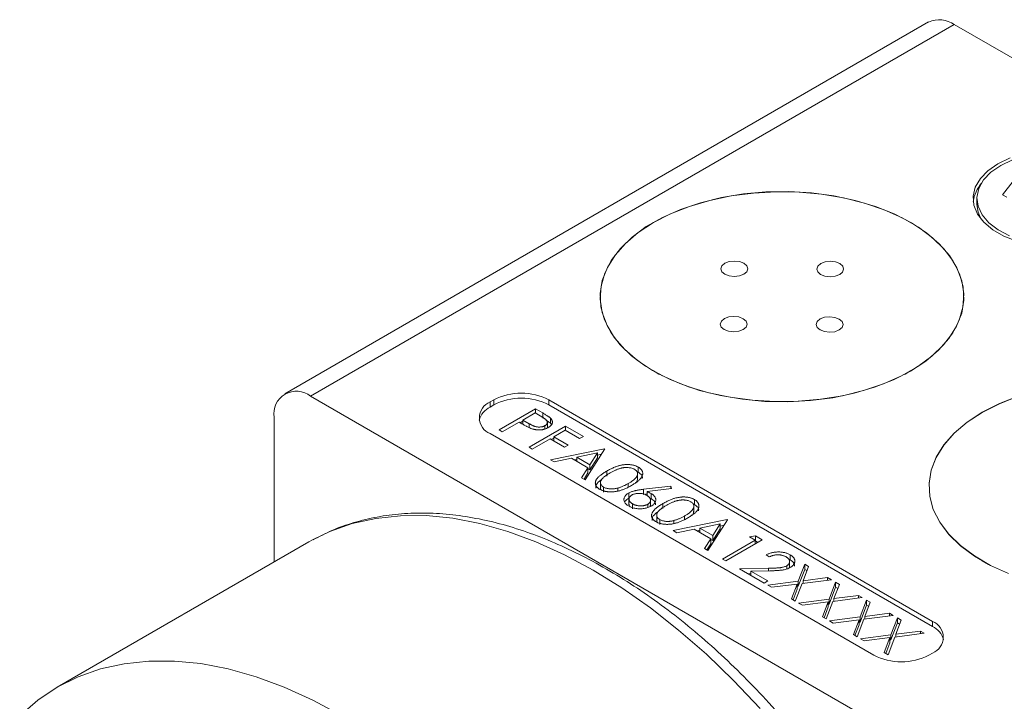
# Model space of a CAD drawing. Header units: inches. Extents: x 0.51 to 8.32, y 1.19 to 8.76.
# Tile 10 of 14: x 4.18 to 5.77, y 6.1 to 7.2. Entities that reach past the tile are written whole.
import ezdxf

# ---------------------------------------------------------------- set-up
doc = ezdxf.new("R2010")
doc.units = ezdxf.units.IN
doc.header["$MEASUREMENT"] = 0

msp = doc.modelspace()

# ---------------------------------------------------------------- linework, layer by layer
at = {"color": 7, "linetype": 'Continuous', "lineweight": 15}
for p, q in [((5.6458, 7.1929), (4.6078, 6.5936)), ((5.6874, 7.1888), (4.6494, 6.5895)), ((5.6874, 7.1888), (6.7472, 6.577)), ((5.765, 6.9145), (5.8135, 6.9767)), ((5.724, 6.9084), (5.724, 6.8989)), ((5.7723, 6.9103), (5.765, 6.9145)), ((5.2021, 6.6305), (5.2122, 6.6246)), ((5.2075, 6.6273), (5.2097, 6.626)), ((5.6069, 6.6246), (5.617, 6.6305)), ((5.6094, 6.626), (5.6116, 6.6273)), ((4.6494, 6.5895), (5.7091, 5.9778)), ((4.945, 6.5838), (4.9391, 6.5804)), ((4.9391, 6.5722), (4.9391, 6.5804)), ((4.945, 6.5757), (4.9391, 6.5722)), ((4.945, 6.5757), (4.945, 6.5838)), ((5.6521, 6.2266), (5.0334, 6.5838)), ((5.0334, 6.5757), (5.0334, 6.5838)), ((5.6521, 6.2185), (5.0334, 6.5757)), ((4.9532, 6.5352), (5.0121, 6.5692)), ((5.0114, 6.5627), (4.9917, 6.5513)), ((5.0222, 6.5565), (5.0114, 6.5627)), ((5.0121, 6.5692), (5.0237, 6.5626)), ((5.0121, 6.5622), (5.0121, 6.5692)), ((5.0237, 6.5544), (5.0237, 6.5626)), ((4.5905, 6.5555), (4.5905, 6.3223)), ((4.9857, 6.5479), (4.9585, 6.5322)), ((4.9899, 6.5454), (4.9857, 6.5479)), ((4.9875, 6.5468), (4.9917, 6.5493)), ((4.9917, 6.5513), (5.0019, 6.5453)), ((4.9917, 6.5444), (4.9917, 6.5513)), ((5.0019, 6.5392), (5.0019, 6.5453)), ((5.0273, 6.5369), (5.0273, 6.5422)), ((5.0312, 6.5385), (5.0312, 6.5487)), ((5.0362, 6.5461), (5.0362, 6.5543)), ((5.0362, 6.5461), (5.0378, 6.5438)), ((4.9391, 6.5294), (5.5578, 6.1722)), ((4.9585, 6.5322), (4.9532, 6.5352)), ((5.0016, 6.5073), (5.0605, 6.5413)), ((5.0597, 6.5348), (5.0416, 6.5243)), ((5.0832, 6.5213), (5.0597, 6.5348)), ((5.0605, 6.5413), (5.0892, 6.5247)), ((5.0605, 6.5343), (5.0605, 6.5413)), ((5.0356, 6.5208), (5.0069, 6.5042)), ((5.059, 6.5073), (5.0356, 6.5208)), ((5.0373, 6.5198), (5.0416, 6.5222)), ((5.0416, 6.5243), (5.065, 6.5108)), ((5.0416, 6.5173), (5.0416, 6.5243)), ((5.065, 6.5108), (5.059, 6.5073)), ((5.0892, 6.5247), (5.0832, 6.5213)), ((5.0069, 6.5042), (5.0016, 6.5073)), ((5.0363, 6.4872), (5.1232, 6.5051)), ((5.112, 6.4983), (5.0788, 6.4915)), ((5.1239, 6.5047), (5.0922, 6.455)), ((5.0999, 6.4793), (5.112, 6.4983)), ((5.112, 6.4901), (5.112, 6.4983)), ((5.112, 6.4947), (5.1184, 6.496)), ((5.1232, 6.5051), (5.1239, 6.5047)), ((5.1232, 6.5035), (5.1232, 6.5051)), ((5.0421, 6.4839), (5.0363, 6.4872)), ((5.0699, 6.4896), (5.0421, 6.4839)), ((5.0966, 6.4742), (5.0699, 6.4896)), ((5.0746, 6.4869), (5.0788, 6.4878)), ((5.0788, 6.4845), (5.0788, 6.4915)), ((5.0788, 6.4915), (5.0999, 6.4793)), ((5.0999, 6.4711), (5.112, 6.4901)), ((5.0999, 6.4711), (5.0999, 6.4793)), ((5.0865, 6.4583), (5.0966, 6.4742)), ((5.0903, 6.4561), (5.0966, 6.466)), ((5.0966, 6.466), (5.0966, 6.4742)), ((5.0966, 6.473), (5.0999, 6.4711)), ((5.1269, 6.4607), (5.1269, 6.4689)), ((5.1755, 6.4682), (5.1776, 6.4673)), ((5.1768, 6.4554), (5.1768, 6.4656)), ((5.1776, 6.4673), (5.1776, 6.4754)), ((5.0922, 6.455), (5.0865, 6.4583)), ((5.1168, 6.4515), (5.1168, 6.4413)), ((5.1617, 6.4431), (5.1617, 6.4489)), ((5.1219, 6.4349), (5.1219, 6.4431)), ((5.1447, 6.4368), (5.1447, 6.4416)), ((5.1623, 6.4253), (5.1623, 6.4335)), ((5.186, 6.4396), (5.2305, 6.4449)), ((5.186, 6.4314), (5.186, 6.4396)), ((5.186, 6.4314), (5.192, 6.4321)), ((5.2313, 6.4407), (5.192, 6.436)), ((5.192, 6.4301), (5.192, 6.436)), ((5.1986, 6.4246), (5.1986, 6.4328)), ((5.2305, 6.4449), (5.2313, 6.4407)), ((5.2305, 6.4406), (5.2305, 6.4449)), ((5.1628, 6.425), (5.1628, 6.4148)), ((5.1685, 6.408), (5.1685, 6.4161)), ((5.1931, 6.4105), (5.1931, 6.4155)), ((5.1975, 6.4126), (5.1975, 6.4228)), ((5.2176, 6.4084), (5.2176, 6.4166)), ((5.2662, 6.4158), (5.2683, 6.4149)), ((5.2683, 6.4149), (5.2683, 6.4231)), ((5.197, 6.412), (5.1971, 6.4136)), ((5.2075, 6.3992), (5.2075, 6.389)), ((5.2675, 6.4031), (5.2675, 6.4133)), ((5.2126, 6.3826), (5.2126, 6.3907)), ((5.2342, 6.373), (5.3211, 6.3909)), ((5.2353, 6.3845), (5.2353, 6.3893)), ((5.2524, 6.3908), (5.2524, 6.3965)), ((5.31, 6.384), (5.2768, 6.3772)), ((5.3219, 6.3904), (5.2901, 6.3407)), ((5.2978, 6.365), (5.31, 6.384)), ((5.31, 6.3759), (5.31, 6.384)), ((5.3211, 6.3909), (5.3219, 6.3904)), ((5.3211, 6.3892), (5.3211, 6.3909)), ((5.24, 6.3696), (5.2342, 6.373)), ((5.2679, 6.3754), (5.24, 6.3696)), ((5.2946, 6.36), (5.2679, 6.3754)), ((5.2725, 6.3727), (5.2768, 6.3736)), ((5.2768, 6.3772), (5.2978, 6.365)), ((5.2768, 6.3702), (5.2768, 6.3772)), ((5.2978, 6.3569), (5.31, 6.3759)), ((5.31, 6.3804), (5.3163, 6.3817)), ((4.6467, 6.3547), (4.2409, 6.1204)), ((4.6526, 6.3581), (4.6467, 6.3547)), ((5.2844, 6.344), (5.2946, 6.36)), ((5.2882, 6.3418), (5.2946, 6.3518)), ((5.2946, 6.3518), (5.2946, 6.36)), ((5.2946, 6.3588), (5.2978, 6.3569)), ((5.2978, 6.3569), (5.2978, 6.365)), ((5.3136, 6.3272), (5.3665, 6.3577)), ((5.3778, 6.3581), (5.3189, 6.3241)), ((5.3574, 6.3629), (5.3669, 6.3644)), ((5.3665, 6.3577), (5.3574, 6.3629)), ((5.3665, 6.3516), (5.3665, 6.3577)), ((5.3665, 6.3562), (5.3669, 6.3563)), ((5.3669, 6.3644), (5.3778, 6.3581)), ((5.3669, 6.3563), (5.3669, 6.3644)), ((5.3669, 6.3563), (5.3707, 6.3541)), ((5.2901, 6.3407), (5.2844, 6.344)), ((5.3189, 6.3241), (5.3136, 6.3272)), ((5.3891, 6.3307), (5.3838, 6.3337)), ((5.4206, 6.3267), (5.4227, 6.3258)), ((5.4219, 6.3139), (5.4219, 6.3241)), ((5.4227, 6.3258), (5.4227, 6.334)), ((5.7324, 6.3243), (5.7426, 6.3185)), ((5.7401, 6.3198), (5.7379, 6.3212)), ((5.3408, 6.3115), (5.388, 6.3124)), ((5.3808, 6.2884), (5.3408, 6.3115)), ((5.3545, 6.3036), (5.3594, 6.3037)), ((5.3899, 6.3083), (5.3594, 6.3077)), ((5.3594, 6.3077), (5.3868, 6.2919)), ((5.3594, 6.3007), (5.3594, 6.3077)), ((5.388, 6.3082), (5.388, 6.3124)), ((5.4172, 6.3113), (5.4172, 6.3164)), ((5.4213, 6.3129), (5.4216, 6.3149)), ((5.4358, 6.2913), (5.4462, 6.3187)), ((5.4358, 6.2832), (5.4462, 6.3105)), ((5.4523, 6.3152), (5.4436, 6.2923)), ((5.4462, 6.3187), (5.4523, 6.3152)), ((5.4462, 6.3105), (5.4462, 6.3187)), ((5.4462, 6.3105), (5.4497, 6.3085)), ((5.3868, 6.2919), (5.3808, 6.2884)), ((5.3865, 6.2851), (5.4358, 6.2913)), ((5.4419, 6.2878), (5.431, 6.2594)), ((5.4358, 6.2832), (5.4358, 6.2913)), ((5.4892, 6.2938), (5.4419, 6.2878)), ((5.4436, 6.2923), (5.4831, 6.2973)), ((5.4436, 6.288), (5.4436, 6.2923)), ((5.4831, 6.2973), (5.4892, 6.2938)), ((5.4831, 6.293), (5.4831, 6.2973)), ((5.4856, 6.2626), (5.496, 6.2899)), ((5.496, 6.2899), (5.5021, 6.2864)), ((5.496, 6.2817), (5.496, 6.2899)), ((5.3926, 6.2816), (5.3865, 6.2851)), ((5.434, 6.2868), (5.3926, 6.2816)), ((5.4249, 6.2629), (5.434, 6.2868)), ((5.4275, 6.2614), (5.434, 6.2787)), ((5.434, 6.2787), (5.434, 6.2868)), ((5.434, 6.283), (5.4358, 6.2832)), ((5.4856, 6.2544), (5.496, 6.2817)), ((5.5021, 6.2864), (5.4934, 6.2636)), ((5.496, 6.2817), (5.4996, 6.2797)), ((5.431, 6.2594), (5.4249, 6.2629)), ((5.4363, 6.2563), (5.4856, 6.2626)), ((5.4424, 6.2528), (5.4363, 6.2563)), ((5.4839, 6.258), (5.4424, 6.2528)), ((5.4748, 6.2341), (5.4839, 6.258)), ((5.4917, 6.259), (5.4809, 6.2306)), ((5.4839, 6.2499), (5.4839, 6.258)), ((5.4856, 6.2544), (5.4856, 6.2626)), ((5.5391, 6.265), (5.4917, 6.259)), ((5.4934, 6.2636), (5.533, 6.2686)), ((5.4934, 6.2592), (5.4934, 6.2636)), ((5.533, 6.2686), (5.5391, 6.265)), ((5.533, 6.2643), (5.533, 6.2686)), ((5.5355, 6.2338), (5.5459, 6.2611)), ((5.552, 6.2576), (5.5433, 6.2348)), ((5.5459, 6.2611), (5.552, 6.2576)), ((5.5459, 6.2529), (5.5459, 6.2611)), ((5.4773, 6.2326), (5.4839, 6.2499)), ((5.4839, 6.2542), (5.4856, 6.2544)), ((5.5355, 6.2256), (5.5459, 6.2529)), ((5.5459, 6.2529), (5.5494, 6.2509)), ((5.4809, 6.2306), (5.4748, 6.2341)), ((5.4862, 6.2275), (5.5355, 6.2338)), ((5.4923, 6.224), (5.4862, 6.2275)), ((5.5338, 6.2293), (5.4923, 6.224)), ((5.5247, 6.2053), (5.5338, 6.2293)), ((5.5416, 6.2302), (5.5308, 6.2018)), ((5.5338, 6.2211), (5.5338, 6.2293)), ((5.5338, 6.2254), (5.5355, 6.2256)), ((5.5355, 6.2256), (5.5355, 6.2338)), ((5.5889, 6.2363), (5.5416, 6.2302)), ((5.5433, 6.2348), (5.5828, 6.2398)), ((5.5433, 6.2305), (5.5433, 6.2348)), ((5.5828, 6.2398), (5.5889, 6.2363)), ((5.5828, 6.2355), (5.5828, 6.2398)), ((5.5853, 6.205), (5.5957, 6.2323)), ((5.6018, 6.2288), (5.5932, 6.206)), ((5.5957, 6.2323), (5.6018, 6.2288)), ((5.5957, 6.2242), (5.5957, 6.2323)), ((5.6521, 6.2185), (5.6521, 6.2266)), ((5.5272, 6.2039), (5.5338, 6.2211)), ((5.5853, 6.1968), (5.5957, 6.2242)), ((5.5932, 6.206), (5.6327, 6.211)), ((5.5957, 6.2242), (5.5993, 6.2221)), ((5.6327, 6.211), (5.6388, 6.2075)), ((5.6327, 6.2067), (5.6327, 6.211)), ((5.5308, 6.2018), (5.5247, 6.2053)), ((5.5361, 6.1987), (5.5853, 6.205)), ((5.5422, 6.1952), (5.5361, 6.1987)), ((5.5836, 6.2005), (5.5422, 6.1952)), ((5.5745, 6.1765), (5.5836, 6.2005)), ((5.5914, 6.2015), (5.5806, 6.173)), ((5.5836, 6.1923), (5.5836, 6.2005)), ((5.5836, 6.1966), (5.5853, 6.1968)), ((5.5853, 6.1968), (5.5853, 6.205)), ((5.6388, 6.2075), (5.5914, 6.2015)), ((5.5932, 6.2017), (5.5932, 6.206)), ((5.5771, 6.1751), (5.5836, 6.1923)), ((5.5806, 6.173), (5.5745, 6.1765)), ((5.6462, 6.1722), (5.6521, 6.1756))]:
    msp.add_line(p, q, dxfattribs=at)
at = {"color": 7, "linetype": 'Continuous', "lineweight": 15, "flags": 128}
for points in [[(5.7773, 6.9737), (5.7578, 6.9644)], [(5.7814, 6.9709), (5.7622, 6.9618)], [(5.7578, 6.9644), (5.7417, 6.9531), (5.7294, 6.9404), (5.7213, 6.9266), (5.7179, 6.9121), (5.719, 6.8975), (5.7248, 6.8833), (5.735, 6.87), (5.7493, 6.8579), (5.7672, 6.8476), (5.788, 6.8394)], [(5.7622, 6.9618), (5.7464, 6.9507), (5.7345, 6.9382), (5.7269, 6.9245), (5.724, 6.9102), (5.7258, 6.8959), (5.7322, 6.8821), (5.7431, 6.8692), (5.758, 6.8577), (5.7763, 6.848)], [(5.2009, 6.6312), (5.2284, 6.617), (5.2587, 6.605), (5.2914, 6.5952), (5.326, 6.5879), (5.3619, 6.5831), (5.3986, 6.581), (5.4354, 6.5815), (5.4718, 6.5847), (5.5073, 6.5905), (5.5412, 6.5989), (5.573, 6.6096), (5.6022, 6.6225), (5.6284, 6.6375), (5.6512, 6.6542), (5.6701, 6.6724), (5.6849, 6.6919), (5.6954, 6.7123), (5.7014, 6.7333), (5.7028, 6.7545), (5.6995, 6.7757), (5.6917, 6.7965), (5.6795, 6.8165), (5.6629, 6.8355), (5.6424, 6.8532), (5.6182, 6.8692), (5.5907, 6.8834), (5.5604, 6.8954), (5.5277, 6.9052), (5.4931, 6.9125), (5.4572, 6.9173), (5.4205, 6.9194), (5.3837, 6.9189), (5.3473, 6.9157), (5.3119, 6.9099), (5.278, 6.9015), (5.2461, 6.8908), (5.2169, 6.8779), (5.1907, 6.863), (5.1679, 6.8462), (5.149, 6.828), (5.1342, 6.8085), (5.1237, 6.7881), (5.1177, 6.7672), (5.1163, 6.7459), (5.1196, 6.7247), (5.1274, 6.7039), (5.1397, 6.6839), (5.1562, 6.6649), (5.1767, 6.6472), (5.2009, 6.6312)], [(5.2021, 6.8697), (5.1778, 6.8537), (5.1571, 6.8361), (5.1403, 6.8172), (5.1279, 6.7972), (5.1198, 6.7764), (5.1164, 6.7553), (5.1175, 6.734), (5.1233, 6.713), (5.1336, 6.6926), (5.1482, 6.6731), (5.1669, 6.6548), (5.1895, 6.638), (5.2156, 6.6229), (5.2447, 6.6099), (5.2764, 6.5991), (5.3102, 6.5906), (5.3456, 6.5847), (5.382, 6.5814), (5.4188, 6.5807), (5.4554, 6.5827), (5.4914, 6.5873), (5.5261, 6.5945), (5.5589, 6.6042), (5.5893, 6.6161), (5.617, 6.6302), (5.6413, 6.6461), (5.662, 6.6637), (5.6788, 6.6827), (5.6912, 6.7027), (5.6993, 6.7234), (5.7027, 6.7446), (5.7016, 6.7659), (5.6958, 6.7869), (5.6855, 6.8073), (5.6709, 6.8268), (5.6522, 6.8451), (5.6296, 6.8619), (5.6035, 6.877), (5.5744, 6.89), (5.5427, 6.9008), (5.5089, 6.9093), (5.4735, 6.9152), (5.4372, 6.9185), (5.4003, 6.9192), (5.3637, 6.9172), (5.3277, 6.9126), (5.2931, 6.9053), (5.2602, 6.8957), (5.2298, 6.8837), (5.2021, 6.8697)], [(5.724, 6.8989), (5.7258, 6.8864), (5.731, 6.8744)], [(5.3173, 6.7863), (5.3243, 6.7836), (5.3326, 6.7826), (5.3409, 6.7835), (5.3479, 6.7862), (5.3527, 6.7903), (5.3544, 6.795), (5.3528, 6.7998), (5.3481, 6.8039), (5.3411, 6.8066), (5.3328, 6.8076), (5.3245, 6.8067), (5.3175, 6.804), (5.3127, 6.8), (5.311, 6.7952), (5.3126, 6.7904), (5.3173, 6.7863)], [(5.4719, 6.7858), (5.4789, 6.783), (5.4872, 6.7821), (5.4955, 6.783), (5.5026, 6.7857), (5.5073, 6.7897), (5.509, 6.7945), (5.5074, 6.7993), (5.5027, 6.8034), (5.4957, 6.8061), (5.4875, 6.8071), (5.4792, 6.8062), (5.4721, 6.8035), (5.4674, 6.7994), (5.4657, 6.7946), (5.4673, 6.7899), (5.4719, 6.7858)], [(5.3164, 6.6971), (5.3234, 6.6943), (5.3317, 6.6933), (5.34, 6.6943), (5.347, 6.697), (5.3518, 6.701), (5.3534, 6.7058), (5.3519, 6.7106), (5.3472, 6.7146), (5.3402, 6.7174), (5.3319, 6.7184), (5.3236, 6.7174), (5.3166, 6.7147), (5.3118, 6.7107), (5.3101, 6.7059), (5.3117, 6.7011), (5.3164, 6.6971)], [(5.471, 6.6965), (5.478, 6.6938), (5.4863, 6.6928), (5.4946, 6.6937), (5.5016, 6.6964), (5.5064, 6.7005), (5.5081, 6.7052), (5.5065, 6.71), (5.5018, 6.7141), (5.4948, 6.7168), (5.4865, 6.7178), (5.4782, 6.7169), (5.4712, 6.7142), (5.4664, 6.7102), (5.4647, 6.7054), (5.4663, 6.7006), (5.471, 6.6965)], [(5.775, 6.3037), (5.7459, 6.3168), (5.7199, 6.3318), (5.6973, 6.3486), (5.6785, 6.3669), (5.6639, 6.3864), (5.6536, 6.4068), (5.6479, 6.4278), (5.6467, 6.4491), (5.6502, 6.4703), (5.6582, 6.491), (5.6707, 6.511), (5.6874, 6.53), (5.7081, 6.5476), (5.7325, 6.5635), (5.7601, 6.5776), (5.7906, 6.5895)], [(5.7906, 6.5898), (5.7601, 6.5779), (5.7325, 6.5638)], [(5.7325, 6.5638), (5.7081, 6.5478), (5.6874, 6.5303), (5.6707, 6.5113), (5.6582, 6.4913), (5.6502, 6.4705), (5.6467, 6.4494), (5.6479, 6.4281), (5.6536, 6.4071), (5.6639, 6.3867), (5.6785, 6.3672), (5.6973, 6.3489), (5.7199, 6.3321), (5.7459, 6.317), (5.775, 6.304)], [(4.1803, 6.0747), (4.2093, 6.0995), (4.2408, 6.1204), (4.2747, 6.1373), (4.3107, 6.15), (4.3487, 6.1585), (4.3885, 6.1628), (4.4299, 6.1628), (4.4726, 6.1586), (4.5165, 6.1501), (4.5614, 6.1375), (4.6069, 6.1207), (4.6529, 6.0998), (4.6991, 6.075)]]:
    msp.add_lwpolyline(points, dxfattribs=at)
at = {"color": 8, "linetype": 'Continuous', "lineweight": 15, "flags": 128}
msp.add_lwpolyline([(5.3743, 6.0863), (5.3315, 6.1314), (5.2876, 6.1736), (5.2428, 6.2127), (5.1973, 6.2485), (5.1513, 6.2808), (5.105, 6.3094), (5.0588, 6.3341), (5.0128, 6.355), (4.9672, 6.3718), (4.9224, 6.3845), (4.8785, 6.3929), (4.8358, 6.3972), (4.7944, 6.3971), (4.7546, 6.3928), (4.7166, 6.3843), (4.6806, 6.3716), (4.6526, 6.3581)], dxfattribs=at)
at = {"color": 7, "linetype": 'Continuous', "lineweight": 15}
for centre, radius, start, end in [((5.663, 7.1547), 0.0419, 54.3824, 114.307), ((5.7744, 6.896), 0.0569, 139.5571, 172.268), ((4.6264, 6.5613), 0.0364, 50.7966, 189.2141), ((4.9892, 6.4985), 0.0961, 62.6097, 117.3903), ((4.9488, 6.5549), 0.0273, 110.7835, 249.2165), ((4.9892, 6.4904), 0.0961, 62.6097, 117.3903), ((4.9533, 6.5422), 0.0332, 115.2301, 165.0136), ((5.6424, 6.2011), 0.0273, 290.7835, 69.2165), ((5.638, 6.1885), 0.0332, 14.9865, 64.7697), ((5.602, 6.2575), 0.0961, 242.6097, 297.3903)]:
    msp.add_arc(centre, radius, start, end, dxfattribs=at)
for points, knots in [([(5.0237, 6.5626), (5.0245, 6.5621), (5.026, 6.5612), (5.0281, 6.5599), (5.0301, 6.5587), (5.0317, 6.5577), (5.0332, 6.5567), (5.0344, 6.5558), (5.0354, 6.555), (5.036, 6.5545), (5.0362, 6.5543)], [0, 0, 0, 0, 0.176956, 0.339055, 0.486318, 0.618781, 0.735619, 0.838742, 0.926457, 1, 1, 1, 1]), ([(5.0059, 6.5373), (5.0054, 6.5375), (5.0045, 6.5379), (5.0029, 6.5385), (5.0012, 6.5393), (4.9993, 6.5403), (4.9972, 6.5414), (4.995, 6.5426), (4.9925, 6.5439), (4.9908, 6.5449), (4.9899, 6.5454)], [0, 0, 0, 0, 0.0751731, 0.1647463, 0.2680169, 0.3859119, 0.5177895, 0.663691, 0.8244132, 1, 1, 1, 1]), ([(5.0019, 6.5453), (5.0024, 6.545), (5.0034, 6.5445), (5.0049, 6.5437), (5.0063, 6.543), (5.0076, 6.5424), (5.0088, 6.5418), (5.01, 6.5413), (5.0111, 6.541), (5.0124, 6.5406), (5.0141, 6.5402), (5.0161, 6.5399), (5.0182, 6.5399), (5.0202, 6.54), (5.0222, 6.5403), (5.0241, 6.5408), (5.0258, 6.5414), (5.0268, 6.5419), (5.0273, 6.5422)], [0, 0, 0, 0, 0.072538, 0.140034, 0.202496, 0.260575, 0.313228, 0.361583, 0.404878, 0.444127, 0.5164, 0.586507, 0.655085, 0.724384, 0.793974, 0.861638, 0.930111, 1, 1, 1, 1]), ([(5.0273, 6.5422), (5.0277, 6.5425), (5.0286, 6.5431), (5.0297, 6.544), (5.0305, 6.5451), (5.031, 6.5462), (5.0312, 6.5474), (5.0312, 6.5485), (5.0308, 6.5497), (5.0302, 6.5506), (5.0295, 6.5513), (5.0289, 6.5519), (5.0281, 6.5526), (5.0272, 6.5533), (5.0261, 6.554), (5.0249, 6.5548), (5.0236, 6.5556), (5.0227, 6.5562), (5.0222, 6.5565)], [0, 0, 0, 0, 0.070044, 0.139238, 0.208197, 0.279173, 0.349987, 0.418354, 0.48761, 0.557411, 0.59533, 0.637964, 0.685913, 0.738185, 0.796103, 0.858517, 0.926658, 1, 1, 1, 1]), ([(5.0286, 6.5514), (5.0295, 6.5509), (5.0322, 6.5493), (5.0346, 6.5474), (5.0362, 6.5461)], [0, 0, 0, 0, 0.295592, 1, 1, 1, 1]), ([(5.0362, 6.5543), (5.0365, 6.554), (5.0371, 6.5534), (5.0378, 6.5525), (5.0384, 6.5515), (5.0389, 6.5506), (5.0392, 6.5496), (5.0393, 6.5486), (5.0394, 6.5476), (5.0392, 6.5466), (5.039, 6.5456), (5.0385, 6.5446), (5.038, 6.5437), (5.0372, 6.5427), (5.0363, 6.5418), (5.0352, 6.5409), (5.034, 6.54), (5.0331, 6.5395), (5.0326, 6.5392)], [0, 0, 0, 0, 0.062481, 0.12349, 0.183411, 0.243153, 0.302127, 0.36171, 0.421842, 0.482932, 0.544552, 0.605681, 0.66768, 0.729984, 0.794551, 0.860346, 0.928907, 1, 1, 1, 1]), ([(5.0326, 6.5392), (5.0321, 6.5389), (5.0311, 6.5384), (5.0296, 6.5376), (5.028, 6.537), (5.0264, 6.5365), (5.0248, 6.5361), (5.0231, 6.5357), (5.0214, 6.5355), (5.0197, 6.5353), (5.018, 6.5353), (5.0162, 6.5353), (5.0145, 6.5354), (5.0127, 6.5356), (5.011, 6.5359), (5.0093, 6.5363), (5.0076, 6.5368), (5.0065, 6.5371), (5.0059, 6.5373)], [0, 0, 0, 0, 0.070119, 0.137192, 0.202016, 0.264631, 0.326117, 0.38601, 0.445812, 0.505298, 0.564633, 0.624283, 0.683902, 0.743953, 0.805388, 0.868388, 0.933084, 1, 1, 1, 1]), ([(5.1269, 6.4689), (5.1279, 6.4694), (5.1297, 6.4705), (5.1325, 6.472), (5.1352, 6.4733), (5.1379, 6.4745), (5.1404, 6.4756), (5.1428, 6.4765), (5.1452, 6.4773), (5.1474, 6.4779), (5.1496, 6.4784), (5.1518, 6.4788), (5.154, 6.4792), (5.1561, 6.4794), (5.1582, 6.4795), (5.1602, 6.4796), (5.1622, 6.4795), (5.1642, 6.4794), (5.1661, 6.4792), (5.168, 6.4789), (5.1698, 6.4785), (5.1715, 6.478), (5.1731, 6.4775), (5.1747, 6.4769), (5.1762, 6.4762), (5.1772, 6.4757), (5.1776, 6.4754)], [0, 0, 0, 0, 0.068595, 0.133246, 0.194313, 0.251279, 0.304513, 0.354235, 0.400481, 0.443411, 0.484015, 0.523252, 0.561042, 0.5979, 0.633518, 0.668314, 0.702496, 0.736685, 0.770293, 0.803437, 0.835913, 0.86846, 0.900847, 0.933467, 0.966258, 1, 1, 1, 1]), ([(5.1157, 6.4397), (5.1152, 6.4399), (5.1143, 6.4405), (5.1131, 6.4414), (5.1121, 6.4423), (5.1112, 6.4432), (5.1103, 6.4442), (5.1097, 6.4452), (5.1092, 6.4463), (5.1088, 6.4474), (5.1086, 6.4485), (5.1085, 6.4497), (5.1086, 6.4509), (5.1088, 6.4521), (5.1092, 6.4533), (5.1098, 6.4545), (5.1105, 6.4558), (5.1114, 6.4571), (5.1126, 6.4584), (5.1139, 6.4598), (5.1155, 6.4612), (5.1173, 6.4626), (5.1194, 6.4641), (5.1217, 6.4657), (5.1242, 6.4673), (5.126, 6.4684), (5.1269, 6.4689)], [0, 0, 0, 0, 0.033787, 0.066622, 0.099285, 0.131361, 0.163585, 0.196104, 0.228902, 0.262158, 0.295991, 0.330218, 0.36506, 0.400951, 0.43762, 0.475708, 0.515381, 0.556414, 0.599765, 0.646424, 0.696431, 0.749782, 0.806573, 0.867436, 0.931887, 1, 1, 1, 1]), ([(5.1323, 6.4659), (5.1315, 6.4654), (5.13, 6.4645), (5.1278, 6.4632), (5.1259, 6.4619), (5.1242, 6.4607), (5.1227, 6.4595), (5.1213, 6.4584), (5.1202, 6.4573), (5.1193, 6.4563), (5.1186, 6.4553), (5.118, 6.4544), (5.1175, 6.4534), (5.1171, 6.4525), (5.1169, 6.4516), (5.1168, 6.4506), (5.1169, 6.4497), (5.1171, 6.4486), (5.1176, 6.4472), (5.1187, 6.4456), (5.1201, 6.4442), (5.1213, 6.4434), (5.1219, 6.4431)], [0, 0, 0, 0, 0.072951, 0.141584, 0.205926, 0.265301, 0.320597, 0.371817, 0.41879, 0.461699, 0.502134, 0.540804, 0.578181, 0.614297, 0.649678, 0.684299, 0.718359, 0.752081, 0.817652, 0.879722, 0.939966, 1, 1, 1, 1]), ([(5.1718, 6.4718), (5.1711, 6.4722), (5.1697, 6.4729), (5.1673, 6.4737), (5.1646, 6.4743), (5.1622, 6.4746), (5.1602, 6.4748), (5.1587, 6.4748), (5.1571, 6.4747), (5.1555, 6.4746), (5.1539, 6.4744), (5.1522, 6.4741), (5.1505, 6.4738), (5.1488, 6.4734), (5.1471, 6.4728), (5.1452, 6.4722), (5.1433, 6.4714), (5.1413, 6.4705), (5.1391, 6.4696), (5.1369, 6.4684), (5.1346, 6.4672), (5.1331, 6.4663), (5.1323, 6.4659)], [0, 0, 0, 0, 0.060387, 0.120883, 0.182755, 0.247811, 0.281299, 0.315088, 0.349702, 0.384857, 0.420966, 0.458511, 0.497175, 0.537602, 0.580503, 0.627468, 0.678388, 0.733983, 0.793747, 0.857714, 0.926698, 1, 1, 1, 1]), ([(5.1617, 6.4489), (5.1624, 6.4493), (5.1638, 6.4501), (5.1657, 6.4513), (5.1675, 6.4525), (5.1691, 6.4537), (5.1706, 6.4549), (5.1719, 6.456), (5.173, 6.4571), (5.174, 6.4582), (5.1748, 6.4593), (5.1755, 6.4603), (5.176, 6.4614), (5.1764, 6.4623), (5.1767, 6.4633), (5.1768, 6.4643), (5.1768, 6.4652), (5.1766, 6.4664), (5.176, 6.4677), (5.175, 6.4693), (5.1736, 6.4707), (5.1724, 6.4714), (5.1718, 6.4718)], [0, 0, 0, 0, 0.065681, 0.128486, 0.188175, 0.245106, 0.299448, 0.350823, 0.399942, 0.446672, 0.491255, 0.533376, 0.573853, 0.612526, 0.649597, 0.685532, 0.720106, 0.753838, 0.818925, 0.880493, 0.940311, 1, 1, 1, 1]), ([(5.1776, 6.4754), (5.1781, 6.4752), (5.179, 6.4746), (5.1802, 6.4737), (5.1813, 6.4728), (5.1823, 6.4718), (5.1831, 6.4708), (5.1838, 6.4698), (5.1843, 6.4687), (5.1847, 6.4676), (5.1849, 6.4664), (5.185, 6.4652), (5.1849, 6.464), (5.1847, 6.4628), (5.1843, 6.4615), (5.1837, 6.4602), (5.183, 6.4589), (5.1821, 6.4576), (5.181, 6.4562), (5.1797, 6.4548), (5.1781, 6.4534), (5.1763, 6.4519), (5.1743, 6.4504), (5.1721, 6.4489), (5.1696, 6.4474), (5.1679, 6.4463), (5.167, 6.4458)], [0, 0, 0, 0, 0.033788, 0.067194, 0.099862, 0.132567, 0.165151, 0.197913, 0.231319, 0.265083, 0.299255, 0.334399, 0.369943, 0.406284, 0.444064, 0.482998, 0.523354, 0.565537, 0.609613, 0.656391, 0.705885, 0.758325, 0.813832, 0.872795, 0.934722, 1, 1, 1, 1]), ([(5.1776, 6.4673), (5.1792, 6.4662), (5.1823, 6.464), (5.185, 6.4604), (5.1844, 6.458), (5.1841, 6.4571)], [0, 0, 0, 0, 0.375879, 0.751748, 1, 1, 1, 1]), ([(5.1094, 6.4414), (5.1094, 6.4434), (5.1096, 6.4481), (5.1145, 6.4526), (5.1181, 6.455), (5.1186, 6.4553)], [0, 0, 0, 0, 0.374877, 0.926591, 1, 1, 1, 1]), ([(5.1447, 6.4416), (5.1454, 6.4418), (5.1468, 6.4422), (5.1489, 6.4429), (5.151, 6.4437), (5.1532, 6.4445), (5.1553, 6.4455), (5.1574, 6.4465), (5.1596, 6.4477), (5.161, 6.4485), (5.1617, 6.4489)], [0, 0, 0, 0, 0.110588, 0.224542, 0.342503, 0.464324, 0.590756, 0.722227, 0.858843, 1, 1, 1, 1]), ([(5.1731, 6.4498), (5.1738, 6.4503), (5.1764, 6.4522), (5.1763, 6.4547), (5.1763, 6.4565)], [0, 0, 0, 0, 0.264737, 1, 1, 1, 1]), ([(5.167, 6.4458), (5.1661, 6.4453), (5.1643, 6.4443), (5.1616, 6.4429), (5.159, 6.4416), (5.1564, 6.4404), (5.1539, 6.4394), (5.1514, 6.4385), (5.1491, 6.4377), (5.1467, 6.4371), (5.1444, 6.4366), (5.1421, 6.4362), (5.1399, 6.4358), (5.1378, 6.4356), (5.1356, 6.4354), (5.1335, 6.4354), (5.1314, 6.4355), (5.1294, 6.4356), (5.1274, 6.4358), (5.1255, 6.4361), (5.1237, 6.4365), (5.122, 6.437), (5.1203, 6.4375), (5.1187, 6.4382), (5.1171, 6.4389), (5.1162, 6.4394), (5.1157, 6.4397)], [0, 0, 0, 0, 0.065063, 0.126773, 0.185516, 0.240765, 0.29298, 0.34225, 0.388919, 0.432776, 0.474628, 0.514775, 0.553606, 0.591426, 0.628028, 0.663804, 0.698984, 0.733591, 0.767628, 0.801208, 0.834264, 0.866981, 0.89972, 0.932702, 0.966176, 1, 1, 1, 1]), ([(5.1174, 6.4423), (5.1172, 6.4418), (5.1167, 6.4405), (5.1176, 6.4393), (5.1181, 6.4386)], [0, 0, 0, 0, 0.413875, 1, 1, 1, 1]), ([(5.1219, 6.4431), (5.1226, 6.4427), (5.124, 6.442), (5.1264, 6.4412), (5.129, 6.4406), (5.1314, 6.4403), (5.1334, 6.4401), (5.1349, 6.4401), (5.1365, 6.4402), (5.1381, 6.4403), (5.1397, 6.4405), (5.1413, 6.4408), (5.143, 6.4412), (5.1441, 6.4414), (5.1447, 6.4416)], [0, 0, 0, 0, 0.112813, 0.225394, 0.339595, 0.459675, 0.521735, 0.583926, 0.648174, 0.713881, 0.781004, 0.851451, 0.924051, 1, 1, 1, 1]), ([(5.1622, 6.4128), (5.1614, 6.4133), (5.1599, 6.4142), (5.1581, 6.4158), (5.1566, 6.4175), (5.1555, 6.4193), (5.1548, 6.4212), (5.1546, 6.4231), (5.1548, 6.425), (5.1555, 6.4269), (5.1567, 6.4287), (5.1581, 6.4305), (5.16, 6.4321), (5.1615, 6.433), (5.1623, 6.4335)], [0, 0, 0, 0, 0.084335, 0.167052, 0.249566, 0.33274, 0.415915, 0.497828, 0.580373, 0.6646, 0.749467, 0.83251, 0.915639, 1, 1, 1, 1]), ([(5.1623, 6.4335), (5.1629, 6.4338), (5.1642, 6.4345), (5.1664, 6.4354), (5.1687, 6.4363), (5.1709, 6.4369), (5.1727, 6.4374), (5.1743, 6.4377), (5.1759, 6.4381), (5.1777, 6.4384), (5.1796, 6.4387), (5.1816, 6.439), (5.1838, 6.4393), (5.1852, 6.4395), (5.186, 6.4396)], [0, 0, 0, 0, 0.097818, 0.199726, 0.305276, 0.415811, 0.474472, 0.537274, 0.603657, 0.674299, 0.749834, 0.828598, 0.912378, 1, 1, 1, 1]), ([(5.1915, 6.4299), (5.191, 6.4302), (5.1901, 6.4307), (5.1887, 6.4313), (5.1872, 6.4319), (5.1857, 6.4323), (5.1841, 6.4327), (5.1825, 6.4329), (5.1808, 6.4331), (5.1791, 6.4331), (5.1774, 6.4331), (5.1758, 6.433), (5.1742, 6.4327), (5.1727, 6.4324), (5.1713, 6.432), (5.1699, 6.4316), (5.1686, 6.431), (5.1678, 6.4305), (5.1674, 6.4303)], [0, 0, 0, 0, 0.070599, 0.137901, 0.203196, 0.26679, 0.329106, 0.390654, 0.452653, 0.515748, 0.577926, 0.63893, 0.698351, 0.757296, 0.816394, 0.876267, 0.936817, 1, 1, 1, 1]), ([(5.192, 6.436), (5.1932, 6.4355), (5.1955, 6.4345), (5.1976, 6.4333), (5.1986, 6.4328)], [0, 0, 0, 0, 0.512659, 1, 1, 1, 1]), ([(5.1986, 6.4328), (5.1992, 6.4324), (5.2004, 6.4317), (5.2019, 6.4306), (5.2031, 6.4294), (5.2042, 6.4282), (5.205, 6.4269), (5.2056, 6.4255), (5.2059, 6.4241), (5.206, 6.4227), (5.2059, 6.4213), (5.2056, 6.4199), (5.205, 6.4186), (5.2042, 6.4173), (5.2032, 6.416), (5.2019, 6.4148), (5.2004, 6.4137), (5.1992, 6.413), (5.1987, 6.4126)], [0, 0, 0, 0, 0.065231, 0.128405, 0.190067, 0.250943, 0.311546, 0.372863, 0.435024, 0.499072, 0.563091, 0.62551, 0.68668, 0.747283, 0.808563, 0.870742, 0.934341, 1, 1, 1, 1]), ([(5.1564, 6.4197), (5.1567, 6.4202), (5.1576, 6.4224), (5.1603, 6.424), (5.1623, 6.4253)], [0, 0, 0, 0, 0.2424106, 1, 1, 1, 1]), ([(5.1674, 6.4303), (5.167, 6.4301), (5.1662, 6.4296), (5.1653, 6.4288), (5.1644, 6.428), (5.1638, 6.4272), (5.1633, 6.4263), (5.163, 6.4254), (5.1628, 6.4244), (5.1628, 6.4234), (5.163, 6.4224), (5.1633, 6.4214), (5.1638, 6.4204), (5.1644, 6.4195), (5.1652, 6.4186), (5.1662, 6.4177), (5.1673, 6.4169), (5.1681, 6.4164), (5.1685, 6.4161)], [0, 0, 0, 0, 0.061842, 0.121262, 0.180746, 0.239231, 0.298308, 0.358183, 0.420359, 0.484792, 0.549938, 0.613718, 0.676681, 0.739154, 0.8022, 0.86674, 0.93205, 1, 1, 1, 1]), ([(5.1632, 6.4158), (5.1631, 6.4152), (5.1628, 6.4139), (5.1637, 6.4127), (5.1642, 6.412)], [0, 0, 0, 0, 0.449892, 1, 1, 1, 1]), ([(5.1685, 6.4161), (5.169, 6.4159), (5.1699, 6.4154), (5.1713, 6.4148), (5.1728, 6.4142), (5.1743, 6.4138), (5.1759, 6.4134), (5.1775, 6.4131), (5.1793, 6.413), (5.181, 6.4129), (5.1828, 6.4129), (5.1845, 6.413), (5.1861, 6.4131), (5.1876, 6.4134), (5.1891, 6.4138), (5.1905, 6.4143), (5.1918, 6.4148), (5.1926, 6.4153), (5.1931, 6.4155)], [0, 0, 0, 0, 0.067962, 0.133283, 0.197835, 0.260892, 0.323377, 0.38635, 0.449638, 0.514795, 0.57924, 0.641814, 0.701359, 0.760727, 0.819222, 0.878716, 0.938147, 1, 1, 1, 1]), ([(5.1931, 6.4155), (5.1934, 6.4157), (5.1942, 6.4162), (5.1952, 6.417), (5.196, 6.4178), (5.1966, 6.4186), (5.1971, 6.4196), (5.1974, 6.4205), (5.1975, 6.4215), (5.1975, 6.4225), (5.1973, 6.4236), (5.1969, 6.4246), (5.1964, 6.4256), (5.1958, 6.4265), (5.1949, 6.4274), (5.1939, 6.4283), (5.1928, 6.4291), (5.1919, 6.4297), (5.1915, 6.4299)], [0, 0, 0, 0, 0.061138, 0.119994, 0.178225, 0.236256, 0.294929, 0.354716, 0.41673, 0.480664, 0.545832, 0.609758, 0.672971, 0.736017, 0.799839, 0.864775, 0.931088, 1, 1, 1, 1]), ([(5.1986, 6.4246), (5.201, 6.423), (5.2053, 6.42), (5.2055, 6.4161), (5.2056, 6.4144)], [0, 0, 0, 0, 0.5566324, 1, 1, 1, 1]), ([(5.2064, 6.3873), (5.2059, 6.3876), (5.205, 6.3881), (5.2038, 6.389), (5.2027, 6.3899), (5.2018, 6.3909), (5.201, 6.3919), (5.2004, 6.3929), (5.1998, 6.394), (5.1994, 6.3951), (5.1992, 6.3962), (5.1991, 6.3973), (5.1992, 6.3985), (5.1995, 6.3997), (5.1999, 6.4009), (5.2005, 6.4022), (5.2012, 6.4034), (5.2021, 6.4047), (5.2032, 6.4061), (5.2045, 6.4074), (5.2061, 6.4088), (5.208, 6.4103), (5.21, 6.4118), (5.2123, 6.4134), (5.2149, 6.415), (5.2167, 6.416), (5.2176, 6.4166)], [0, 0, 0, 0, 0.033787, 0.066622, 0.099285, 0.131361, 0.163585, 0.196104, 0.228902, 0.262158, 0.295991, 0.330218, 0.36506, 0.400951, 0.43762, 0.475708, 0.515381, 0.556414, 0.599765, 0.646424, 0.696431, 0.749782, 0.806573, 0.867436, 0.931887, 1, 1, 1, 1]), ([(5.2176, 6.4166), (5.2186, 6.4171), (5.2204, 6.4182), (5.2232, 6.4196), (5.2259, 6.421), (5.2285, 6.4222), (5.231, 6.4232), (5.2335, 6.4241), (5.2358, 6.4249), (5.2381, 6.4256), (5.2403, 6.4261), (5.2425, 6.4265), (5.2446, 6.4268), (5.2467, 6.4271), (5.2488, 6.4272), (5.2508, 6.4273), (5.2529, 6.4272), (5.2548, 6.4271), (5.2568, 6.4269), (5.2586, 6.4266), (5.2604, 6.4262), (5.2621, 6.4257), (5.2638, 6.4252), (5.2654, 6.4246), (5.2669, 6.4239), (5.2678, 6.4234), (5.2683, 6.4231)], [0, 0, 0, 0, 0.068595, 0.133246, 0.194313, 0.251279, 0.304513, 0.354235, 0.400481, 0.443411, 0.484015, 0.523252, 0.561042, 0.5979, 0.633518, 0.668314, 0.702496, 0.736685, 0.770293, 0.803437, 0.835913, 0.86846, 0.900847, 0.933467, 0.966258, 1, 1, 1, 1]), ([(5.2624, 6.4195), (5.2617, 6.4199), (5.2604, 6.4206), (5.258, 6.4214), (5.2553, 6.422), (5.2529, 6.4223), (5.2509, 6.4224), (5.2493, 6.4225), (5.2477, 6.4224), (5.2461, 6.4223), (5.2445, 6.4221), (5.2429, 6.4218), (5.2412, 6.4214), (5.2395, 6.421), (5.2377, 6.4205), (5.2359, 6.4199), (5.2339, 6.4191), (5.2319, 6.4182), (5.2298, 6.4172), (5.2276, 6.4161), (5.2252, 6.4149), (5.2237, 6.414), (5.2229, 6.4135)], [0, 0, 0, 0, 0.060387, 0.120883, 0.182755, 0.247811, 0.281299, 0.315088, 0.349702, 0.384857, 0.420966, 0.458511, 0.497175, 0.537602, 0.580503, 0.627468, 0.678388, 0.733983, 0.793747, 0.857714, 0.926698, 1, 1, 1, 1]), ([(5.2524, 6.3965), (5.2531, 6.3969), (5.2544, 6.3977), (5.2564, 6.399), (5.2582, 6.4002), (5.2598, 6.4013), (5.2612, 6.4025), (5.2625, 6.4036), (5.2637, 6.4048), (5.2646, 6.4059), (5.2655, 6.4069), (5.2661, 6.408), (5.2667, 6.409), (5.2671, 6.41), (5.2674, 6.411), (5.2675, 6.4119), (5.2675, 6.4129), (5.2672, 6.414), (5.2667, 6.4154), (5.2657, 6.4169), (5.2643, 6.4183), (5.263, 6.4191), (5.2624, 6.4195)], [0, 0, 0, 0, 0.0656812, 0.1284865, 0.1881751, 0.2451061, 0.2994484, 0.3508229, 0.3999417, 0.4466717, 0.4912545, 0.5333763, 0.5738528, 0.6125263, 0.6495971, 0.685532, 0.7201058, 0.7538377, 0.8189254, 0.8804935, 0.9403113, 1, 1, 1, 1]), ([(5.2683, 6.4231), (5.2688, 6.4228), (5.2697, 6.4223), (5.2709, 6.4214), (5.272, 6.4205), (5.2729, 6.4195), (5.2737, 6.4185), (5.2744, 6.4174), (5.275, 6.4163), (5.2753, 6.4152), (5.2756, 6.4141), (5.2757, 6.4129), (5.2756, 6.4117), (5.2754, 6.4104), (5.2749, 6.4092), (5.2744, 6.4079), (5.2736, 6.4066), (5.2727, 6.4052), (5.2716, 6.4039), (5.2703, 6.4025), (5.2687, 6.4011), (5.267, 6.3996), (5.265, 6.3981), (5.2627, 6.3966), (5.2603, 6.395), (5.2585, 6.394), (5.2576, 6.3935)], [0, 0, 0, 0, 0.033788, 0.067194, 0.099862, 0.132567, 0.165151, 0.197913, 0.231319, 0.265083, 0.299255, 0.334399, 0.369943, 0.406284, 0.444064, 0.482998, 0.523354, 0.565537, 0.609613, 0.656391, 0.705885, 0.758325, 0.813832, 0.872795, 0.934722, 1, 1, 1, 1]), ([(5.2683, 6.4149), (5.2699, 6.4138), (5.273, 6.4117), (5.2757, 6.4081), (5.275, 6.4057), (5.2748, 6.4048)], [0, 0, 0, 0, 0.375879, 0.751748, 1, 1, 1, 1]), ([(5.7654, 5.2037), (5.7653, 5.2128), (5.7651, 5.2391), (5.7623, 5.2837), (5.7563, 5.3378), (5.7472, 5.3928), (5.7352, 5.4486), (5.7204, 5.5048), (5.7028, 5.5613), (5.6825, 5.6177), (5.6597, 5.6739), (5.6344, 5.7295), (5.6067, 5.7844), (5.5768, 5.8383), (5.5448, 5.891), (5.5108, 5.9421), (5.475, 5.9916), (5.4376, 6.0392), (5.3987, 6.0846), (5.3584, 6.1277), (5.317, 6.1683), (5.2745, 6.2062), (5.2313, 6.2412), (5.1874, 6.2731), (5.1431, 6.3018), (5.0985, 6.3271), (5.0538, 6.349), (5.0093, 6.3672), (4.9651, 6.3817), (4.9214, 6.3924), (4.8784, 6.3991), (4.8365, 6.4019), (4.7958, 6.4007), (4.7566, 6.3956), (4.7191, 6.3865), (4.6844, 6.3744), (4.6633, 6.3634), (4.6533, 6.3582)], [0, 0, 0, 0, 0.015448, 0.044655, 0.073849, 0.103025, 0.132181, 0.161316, 0.190433, 0.219533, 0.248619, 0.277695, 0.306763, 0.335827, 0.364891, 0.393958, 0.423031, 0.452113, 0.481208, 0.51032, 0.539452, 0.568606, 0.597787, 0.626994, 0.656228, 0.685487, 0.714762, 0.744042, 0.773301, 0.802511, 0.831632, 0.860622, 0.889436, 0.91804, 0.94642, 0.974592, 1, 1, 1, 1]), ([(5.1987, 6.4126), (5.1978, 6.4122), (5.1961, 6.4112), (5.1933, 6.4101), (5.1903, 6.4093), (5.1872, 6.4087), (5.1839, 6.4083), (5.1806, 6.4082), (5.1773, 6.4083), (5.1739, 6.4088), (5.1707, 6.4094), (5.1676, 6.4103), (5.1647, 6.4115), (5.163, 6.4124), (5.1622, 6.4128)], [0, 0, 0, 0, 0.085948, 0.169125, 0.250399, 0.33229, 0.413364, 0.494172, 0.576022, 0.660757, 0.745783, 0.830044, 0.914028, 1, 1, 1, 1]), ([(5.2, 6.3891), (5.2001, 6.391), (5.2002, 6.3958), (5.2052, 6.4003), (5.2088, 6.4027), (5.2092, 6.4029)], [0, 0, 0, 0, 0.374877, 0.926591, 1, 1, 1, 1]), ([(5.2229, 6.4135), (5.2221, 6.4131), (5.2206, 6.4122), (5.2185, 6.4109), (5.2166, 6.4096), (5.2148, 6.4084), (5.2133, 6.4072), (5.212, 6.4061), (5.2109, 6.405), (5.2099, 6.404), (5.2092, 6.403), (5.2086, 6.402), (5.2081, 6.4011), (5.2078, 6.4002), (5.2076, 6.3992), (5.2075, 6.3983), (5.2075, 6.3974), (5.2077, 6.3962), (5.2083, 6.3948), (5.2093, 6.3933), (5.2107, 6.3919), (5.212, 6.3911), (5.2126, 6.3907)], [0, 0, 0, 0, 0.072951, 0.141584, 0.205926, 0.265301, 0.320597, 0.371817, 0.41879, 0.461699, 0.502134, 0.540804, 0.578181, 0.614297, 0.649678, 0.684299, 0.718359, 0.752081, 0.817652, 0.879722, 0.939966, 1, 1, 1, 1]), ([(5.2637, 6.3975), (5.2644, 6.398), (5.267, 6.3998), (5.267, 6.4023), (5.2669, 6.4041)], [0, 0, 0, 0, 0.264737, 1, 1, 1, 1]), ([(5.2576, 6.3935), (5.2567, 6.3929), (5.255, 6.3919), (5.2523, 6.3905), (5.2496, 6.3893), (5.2471, 6.3881), (5.2446, 6.3871), (5.2421, 6.3862), (5.2397, 6.3854), (5.2373, 6.3848), (5.2351, 6.3843), (5.2328, 6.3838), (5.2306, 6.3835), (5.2284, 6.3833), (5.2263, 6.3831), (5.2242, 6.3831), (5.2221, 6.3831), (5.2201, 6.3833), (5.2181, 6.3835), (5.2162, 6.3838), (5.2144, 6.3842), (5.2126, 6.3847), (5.2109, 6.3852), (5.2093, 6.3858), (5.2078, 6.3865), (5.2068, 6.3871), (5.2064, 6.3873)], [0, 0, 0, 0, 0.065063, 0.126773, 0.185516, 0.240765, 0.29298, 0.34225, 0.388919, 0.432776, 0.474628, 0.514775, 0.553606, 0.591426, 0.628028, 0.663804, 0.698984, 0.733591, 0.767628, 0.801208, 0.834264, 0.866981, 0.89972, 0.932702, 0.966176, 1, 1, 1, 1]), ([(5.2081, 6.39), (5.2079, 6.3894), (5.2074, 6.3882), (5.2083, 6.387), (5.2088, 6.3863)], [0, 0, 0, 0, 0.413874, 1, 1, 1, 1]), ([(5.2126, 6.3907), (5.2133, 6.3904), (5.2146, 6.3896), (5.217, 6.3888), (5.2197, 6.3882), (5.222, 6.3879), (5.224, 6.3878), (5.2256, 6.3878), (5.2271, 6.3878), (5.2287, 6.388), (5.2303, 6.3882), (5.232, 6.3885), (5.2337, 6.3888), (5.2348, 6.3891), (5.2353, 6.3893)], [0, 0, 0, 0, 0.112813, 0.225394, 0.339595, 0.459675, 0.521735, 0.583926, 0.648174, 0.713881, 0.781004, 0.851451, 0.924051, 1, 1, 1, 1]), ([(5.2353, 6.3893), (5.236, 6.3895), (5.2375, 6.3899), (5.2396, 6.3906), (5.2417, 6.3913), (5.2438, 6.3922), (5.2459, 6.3932), (5.2481, 6.3942), (5.2503, 6.3953), (5.2517, 6.3961), (5.2524, 6.3965)], [0, 0, 0, 0, 0.110588, 0.224542, 0.342503, 0.464324, 0.590756, 0.722227, 0.858843, 1, 1, 1, 1]), ([(5.3838, 6.3337), (5.3846, 6.3341), (5.386, 6.3349), (5.3883, 6.3358), (5.3907, 6.3367), (5.3932, 6.3374), (5.3957, 6.3379), (5.3983, 6.3383), (5.4009, 6.3385), (5.4036, 6.3386), (5.4063, 6.3386), (5.409, 6.3383), (5.4115, 6.338), (5.4139, 6.3375), (5.4163, 6.3368), (5.4185, 6.336), (5.4207, 6.3351), (5.422, 6.3343), (5.4227, 6.334)], [0, 0, 0, 0, 0.0687908, 0.1351033, 0.1989787, 0.2619043, 0.323495, 0.3851954, 0.4469692, 0.5097648, 0.5722506, 0.6334052, 0.6932512, 0.7525832, 0.8125793, 0.8732751, 0.9355499, 1, 1, 1, 1]), ([(5.4164, 6.3306), (5.4159, 6.3309), (5.415, 6.3314), (5.4135, 6.3321), (5.4119, 6.3326), (5.4103, 6.3331), (5.4087, 6.3335), (5.407, 6.3338), (5.4052, 6.3339), (5.4034, 6.334), (5.4016, 6.334), (5.3998, 6.3338), (5.3979, 6.3336), (5.3961, 6.3332), (5.3944, 6.3328), (5.3926, 6.3322), (5.3908, 6.3315), (5.3897, 6.3309), (5.3891, 6.3307)], [0, 0, 0, 0, 0.064439, 0.126547, 0.186887, 0.245878, 0.304041, 0.362191, 0.420976, 0.48066, 0.5406, 0.600689, 0.661936, 0.724443, 0.789038, 0.856314, 0.926352, 1, 1, 1, 1]), ([(5.4172, 6.3164), (5.4176, 6.3166), (5.4184, 6.3171), (5.4193, 6.3178), (5.4202, 6.3187), (5.4209, 6.3195), (5.4214, 6.3204), (5.4217, 6.3214), (5.4219, 6.3223), (5.4219, 6.3234), (5.4218, 6.3244), (5.4215, 6.3254), (5.4211, 6.3263), (5.4205, 6.3273), (5.4197, 6.3282), (5.4187, 6.329), (5.4176, 6.3299), (5.4168, 6.3304), (5.4164, 6.3306)], [0, 0, 0, 0, 0.061965, 0.122122, 0.180988, 0.239933, 0.299906, 0.359989, 0.421776, 0.486576, 0.551535, 0.615018, 0.677259, 0.73973, 0.80305, 0.866495, 0.931973, 1, 1, 1, 1]), ([(5.4227, 6.334), (5.4233, 6.3336), (5.4246, 6.3328), (5.4262, 6.3316), (5.4275, 6.3304), (5.4286, 6.3291), (5.4294, 6.3277), (5.43, 6.3264), (5.4304, 6.325), (5.4304, 6.3235), (5.4302, 6.3221), (5.4298, 6.3207), (5.4292, 6.3194), (5.4284, 6.3181), (5.4273, 6.3169), (5.4261, 6.3157), (5.4246, 6.3146), (5.4235, 6.3139), (5.423, 6.3136)], [0, 0, 0, 0, 0.069475, 0.136517, 0.200789, 0.26383, 0.325735, 0.387291, 0.449509, 0.512968, 0.576275, 0.63758, 0.697903, 0.757172, 0.816599, 0.876653, 0.93729, 1, 1, 1, 1]), ([(5.4227, 6.3258), (5.4252, 6.3242), (5.4296, 6.3213), (5.4298, 6.3174), (5.4299, 6.3158)], [0, 0, 0, 0, 0.569414, 1, 1, 1, 1]), ([(5.388, 6.3124), (5.3891, 6.3124), (5.3913, 6.3124), (5.3945, 6.3125), (5.3973, 6.3126), (5.3999, 6.3127), (5.4023, 6.3128), (5.4043, 6.3129), (5.4061, 6.3131), (5.4082, 6.3134), (5.4104, 6.3138), (5.4129, 6.3145), (5.4152, 6.3153), (5.4165, 6.316), (5.4172, 6.3164)], [0, 0, 0, 0, 0.110803, 0.212829, 0.306101, 0.390647, 0.466924, 0.534481, 0.593587, 0.644557, 0.7362, 0.825024, 0.911986, 1, 1, 1, 1]), ([(5.423, 6.3136), (5.4221, 6.3131), (5.4204, 6.3122), (5.4176, 6.3111), (5.4145, 6.3102), (5.4117, 6.3097), (5.4093, 6.3093), (5.4072, 6.3091), (5.4049, 6.3089), (5.4024, 6.3087), (5.3996, 6.3085), (5.3966, 6.3084), (5.3933, 6.3083), (5.3911, 6.3083), (5.3899, 6.3083)], [0, 0, 0, 0, 0.098702, 0.195672, 0.292422, 0.391343, 0.444462, 0.504229, 0.570352, 0.642546, 0.722288, 0.807921, 0.90047, 1, 1, 1, 1])]:
    msp.add_open_spline(points, degree=3, knots=knots, dxfattribs=at)

doc.saveas('drawing.dxf')
